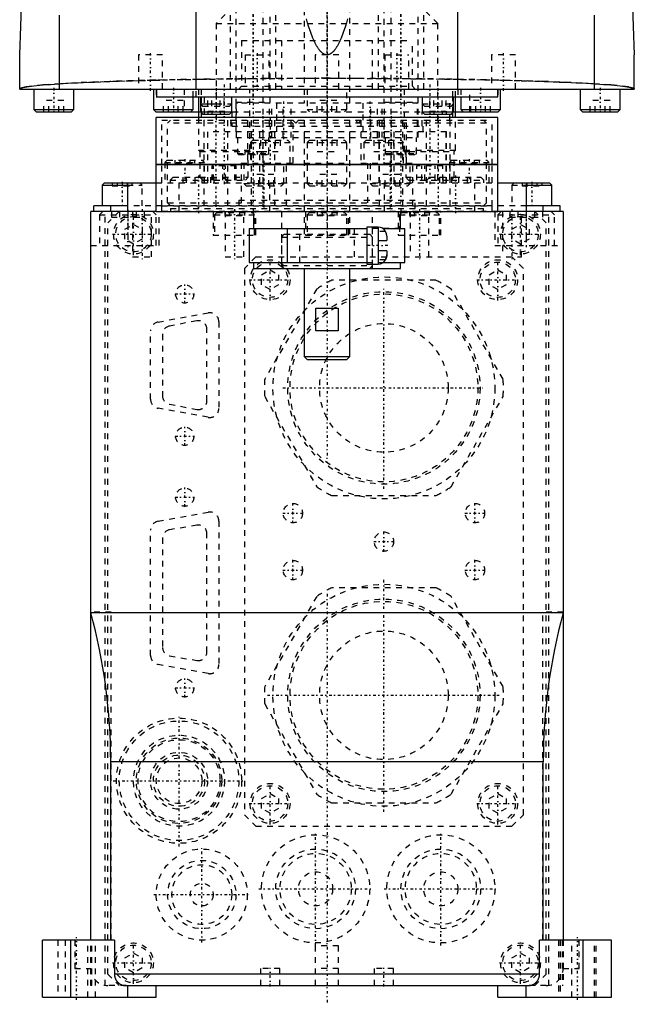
# Model space of a CAD drawing. Extents: x -54 to 54, y -3 to 514.
# Tile 1 of 2: x -54 to 54, y -3 to 170. Entities that reach past the tile are written whole.
import ezdxf

# ---------------------------------------------------------------- set-up
doc = ezdxf.new("R2010")
doc.units = 0
doc.linetypes.add('CENTER', pattern=[1.5, 0.45, -0.5, 0.05, -0.5])
doc.linetypes.add('DASHED', pattern=[2, 1, -1])
for name, color, linetype in [('AM_0', 7, 'CONTINUOUS'), ('AM_3', 7, 'DASHED'), ('AM_7', 7, 'CENTER')]:
    doc.layers.add(name, color=color, linetype=linetype)

msp = doc.modelspace()

# ---------------------------------------------------------------- linework, layer by layer
at = {"layer": 'AM_0', "color": 7, "linetype": 'CONTINUOUS'}
for p, q in [((-22.98, 157.5), (-22.98, 359.3)), ((22.98, 157.5), (22.98, 359.3)), ((-54, 163.5), (-47.86, 339.3)), ((47.86, 339.3), (54, 163.5)), ((-46.98, 157.5), (-46.98, 170.5)), ((46.98, 157.5), (46.98, 170.5)), ((-54, 157.5), (-54, 163.5)), ((54, 157.5), (54, 163.5)), ((-54, 157.5), (54, 157.5)), ((-51.5, 157.5), (-51.5, 153.9)), ((-44.5, 153.9), (-44.5, 157.5)), ((-30.5, 157.5), (-30.5, 153.9)), ((-29.95, 157.5), (-29.95, 156.1)), ((29.95, 157.5), (29.95, 156.1)), ((30.5, 153.9), (30.5, 157.5)), ((44.5, 157.5), (44.5, 153.9)), ((51.5, 153.9), (51.5, 157.5)), ((-29.95, 156.1), (29.95, 156.1)), ((-23.5, 153.9), (-23.5, 156.1)), ((-22.58, 156.1), (-22.58, 152.5)), ((-22.25, 156.1), (-22.25, 153.5)), ((-16.75, 153.5), (-16.75, 156.1)), ((16.75, 156.1), (16.75, 153.5)), ((22.25, 153.5), (22.25, 156.1)), ((22.58, 152.5), (22.58, 156.1)), ((23.5, 156.1), (23.5, 153.9)), ((-22.25, 154.9), (-19.5, 154.9)), ((-51.5, 153.9), (-51.1, 153.5)), ((-51.5, 153.9), (-44.5, 153.9)), ((-51.1, 153.5), (-44.9, 153.5)), ((-44.9, 153.5), (-44.5, 153.9)), ((-30.5, 153.9), (-30.1, 153.5)), ((-30.5, 153.9), (-23.5, 153.9)), ((-30.1, 153.5), (-22.61, 153.5)), ((30, 152.5), (-30, 152.5)), ((-30, 144.25), (-30, 152.5)), ((-23.9, 153.5), (-23.5, 153.9)), ((-22.25, 153.5), (-21.85, 153.1)), ((-22.25, 153.5), (-16.75, 153.5)), ((-22.1, 153.35), (-22.1, 152.5)), ((-21.85, 153.1), (-17.15, 153.1)), ((-17.15, 153.1), (-16.75, 153.5)), ((16.75, 153.5), (17.15, 153.1)), ((16.75, 153.5), (22.25, 153.5)), ((17.15, 153.1), (21.85, 153.1)), ((21.85, 153.1), (22.25, 153.5)), ((22.1, 152.5), (22.1, 153.35)), ((22.61, 153.5), (30.1, 153.5)), ((23.5, 153.9), (23.9, 153.5)), ((23.5, 153.9), (30.5, 153.9)), ((30, 144.25), (30, 152.5)), ((30.1, 153.5), (30.5, 153.9)), ((44.5, 153.9), (44.9, 153.5)), ((44.5, 153.9), (51.5, 153.9)), ((44.9, 153.5), (51.1, 153.5)), ((51.1, 153.5), (51.5, 153.9)), ((-30, 144.25), (30, 144.25)), ((30, 144.25), (-30, 144.25)), ((-30, 136), (-30, 144.25)), ((30, 136), (30, 144.25)), ((-39.1, 141), (-39.5, 140.6)), ((-39.5, 140.6), (-39.5, 137)), ((-39.5, 140.6), (-35.06, 140.6)), ((-39.1, 141), (-30.01, 141)), ((-35.06, 141), (-35.06, 136)), ((30.01, 141), (39.1, 141)), ((35.06, 136), (35.06, 141)), ((35.06, 140.6), (39.5, 140.6)), ((39.5, 140.6), (39.1, 141)), ((39.5, 137), (39.5, 140.6)), ((-41, 136), (-41, 137)), ((-35.06, 137), (-41, 137)), ((-38, 136), (-38, 137)), ((41, 137), (35.06, 137)), ((38, 136), (38, 137)), ((41, 136), (41, 137)), ((-41.5, 8), (-41.5, 136)), ((-30.03, 136), (-41.5, 136)), ((-30, 136), (30, 136)), ((-12.9, 136), (-12.9, 133)), ((12.9, 133), (12.9, 136)), ((41.5, 136), (30.03, 136)), ((41.5, 136), (41.5, 8)), ((9, 133.25), (7, 133.25)), ((7, 133.25), (7, 126.75)), ((9, 133.25), (9, 126.75)), ((-13.7, 133), (-13.7, 127)), ((-13.7, 133), (7, 133)), ((-7, 133), (-7, 127)), ((9.83, 133), (13.7, 133)), ((10.26, 132.5), (10.3, 132.5)), ((10.5, 131.64), (10.5, 130.9)), ((13.7, 127), (13.7, 133)), ((9, 130.9), (10.5, 130.9)), ((10.5, 129.1), (9, 129.1)), ((10.5, 129.1), (10.5, 128.36)), ((-13.7, 127), (7, 127)), ((-12.9, 127), (-12.9, 126)), ((7, 126.75), (9, 126.75)), ((9.83, 127), (13.7, 127)), ((10.3, 127.5), (10.26, 127.5)), ((12.9, 126), (12.9, 127)), ((-12.9, 126), (12.9, 126)), ((-4, 126), (-4, 110.5)), ((4, 110.5), (4, 126)), ((-1.94, 115), (-1.94, 119)), ((-1.94, 119), (1.94, 119)), ((1.94, 119), (1.94, 115)), ((1.94, 115), (-1.94, 115)), ((-4, 110.5), (-3.5, 110)), ((-4, 110.5), (4, 110.5)), ((-3.5, 110), (3.5, 110)), ((3.5, 110), (4, 110.5)), ((-41.5, 65.52), (41.5, 65.52)), ((-38, 8), (-38, 39.3)), ((38, 39.3), (-38, 39.3)), ((38, 8), (38, 39.3)), ((-37.35, 8), (-50, 8)), ((-50, -2), (-50, 8)), ((-45, -2), (-45, 8)), ((-37.35, 8), (-37.35, 2)), ((37.35, 2), (37.35, 8)), ((50, 8), (37.35, 8)), ((45, -2), (45, 8)), ((50, -2), (50, 8)), ((37.35, 2), (-37.35, 2)), ((-35.31, 0), (35.31, 0)), ((-35, -2), (-35, 0)), ((-30, -2), (-30, 0)), ((30, -2), (30, 0)), ((35, -2), (35, 0)), ((-50, -2), (-30, -2)), ((30, -2), (50, -2))]:
    msp.add_line(p, q, dxfattribs=at)
for points in [[(3.63, 169.8, 0), (3.44, 169.15, 0), (3.25, 168.54, 0), (2.87, 167.43, 0), (2.48, 166.45, 0), (2.26, 165.94, 0), (2.2, 165.81, 0), (2.13, 165.68, 0), (2.1, 165.61, 0), (2.07, 165.55, 0), (2.01, 165.42, 0), (1.94, 165.3, 0), (1.88, 165.19, 0), (1.82, 165.08, 0), (1.75, 164.97, 0), (1.72, 164.91, 0), (1.69, 164.86, 0), (1.63, 164.76, 0), (1.56, 164.66, 0), (1.5, 164.57, 0), (1.43, 164.48, 0), (1.37, 164.4, 0), (1.34, 164.36, 0), (1.31, 164.32, 0), (1.24, 164.24, 0), (1.18, 164.16, 0), (1.15, 164.13, 0), (1.12, 164.09, 0), (1.05, 164.03, 0), (0.99, 163.97, 0), (0.96, 163.94, 0), (0.92, 163.91, 0), (0.86, 163.85, 0), (0.8, 163.8, 0), (0.73, 163.76, 0), (0.67, 163.71, 0), (0.61, 163.68, 0), (0.57, 163.66, 0), (0.54, 163.64, 0), (0.48, 163.61, 0), (0.41, 163.58, 0), (0.35, 163.56, 0), (0.29, 163.54, 0), (0.22, 163.52, 0), (0.19, 163.52, 0), (0.16, 163.51, 0), (0.1, 163.5, 0), (0.03, 163.5, 0), (0, 163.5, 0), (-0.03, 163.5, 0), (-0.1, 163.5, 0), (-0.16, 163.51, 0), (-0.19, 163.52, 0), (-0.22, 163.52, 0), (-0.29, 163.54, 0), (-0.35, 163.56, 0), (-0.41, 163.58, 0), (-0.48, 163.61, 0), (-0.54, 163.64, 0), (-0.57, 163.66, 0), (-0.61, 163.68, 0), (-0.67, 163.71, 0), (-0.73, 163.76, 0), (-0.8, 163.8, 0), (-0.86, 163.85, 0), (-0.92, 163.91, 0), (-0.96, 163.94, 0), (-0.99, 163.97, 0), (-1.05, 164.03, 0), (-1.12, 164.09, 0), (-1.15, 164.13, 0), (-1.18, 164.16, 0), (-1.24, 164.24, 0), (-1.31, 164.32, 0), (-1.34, 164.36, 0), (-1.37, 164.4, 0), (-1.43, 164.48, 0), (-1.5, 164.57, 0), (-1.56, 164.66, 0), (-1.63, 164.76, 0), (-1.69, 164.86, 0), (-1.72, 164.91, 0), (-1.75, 164.97, 0), (-1.82, 165.08, 0), (-1.88, 165.19, 0), (-1.94, 165.3, 0), (-2.01, 165.42, 0), (-2.07, 165.55, 0), (-2.1, 165.61, 0), (-2.13, 165.68, 0), (-2.2, 165.81, 0), (-2.26, 165.94, 0), (-2.48, 166.45, 0), (-2.87, 167.43, 0), (-3.25, 168.54, 0), (-3.44, 169.15, 0), (-3.63, 169.8, 0)], [(10.5, 131.64, 0), (10.5, 131.67, 0), (10.5, 131.72, 0), (10.5, 131.76, 0), (10.49, 131.79, 0), (10.49, 131.81, 0), (10.49, 131.86, 0), (10.48, 131.91, 0), (10.47, 131.97, 0), (10.46, 132.02, 0), (10.45, 132.07, 0), (10.44, 132.09, 0), (10.43, 132.11, 0), (10.42, 132.16, 0), (10.4, 132.2, 0), (10.38, 132.25, 0), (10.36, 132.3, 0), (10.34, 132.34, 0), (10.33, 132.37, 0), (10.32, 132.39, 0), (10.29, 132.43, 0), (10.27, 132.48, 0), (10.26, 132.5, 0)], [(10.26, 127.5, 0), (10.27, 127.52, 0), (10.29, 127.57, 0), (10.32, 127.61, 0), (10.33, 127.63, 0), (10.34, 127.66, 0), (10.36, 127.7, 0), (10.38, 127.75, 0), (10.4, 127.8, 0), (10.42, 127.84, 0), (10.43, 127.89, 0), (10.44, 127.91, 0), (10.45, 127.93, 0), (10.46, 127.98, 0), (10.47, 128.03, 0), (10.48, 128.09, 0), (10.49, 128.14, 0), (10.49, 128.19, 0), (10.49, 128.21, 0), (10.5, 128.24, 0), (10.5, 128.28, 0), (10.5, 128.33, 0), (10.5, 128.36, 0)], [(10.5, 128.36, 0), (10.5, 128.33, 0), (10.5, 128.28, 0), (10.5, 128.24, 0), (10.49, 128.21, 0), (10.49, 128.19, 0), (10.49, 128.14, 0), (10.48, 128.09, 0), (10.47, 128.03, 0), (10.46, 127.98, 0), (10.45, 127.93, 0), (10.44, 127.91, 0), (10.43, 127.89, 0), (10.42, 127.84, 0), (10.4, 127.8, 0), (10.38, 127.75, 0), (10.36, 127.7, 0), (10.34, 127.66, 0), (10.33, 127.63, 0), (10.32, 127.61, 0), (10.29, 127.57, 0), (10.27, 127.52, 0), (10.26, 127.5, 0)], [(-37.35, 2, 0), (-37.35, 1.99, 0), (-37.35, 1.96, 0), (-37.35, 1.93, 0), (-37.35, 1.92, 0), (-37.35, 1.9, 0), (-37.35, 1.87, 0), (-37.34, 1.84, 0), (-37.34, 1.81, 0), (-37.34, 1.78, 0), (-37.33, 1.75, 0), (-37.33, 1.74, 0), (-37.33, 1.72, 0), (-37.33, 1.7, 0), (-37.32, 1.67, 0), (-37.32, 1.64, 0), (-37.31, 1.61, 0), (-37.3, 1.58, 0), (-37.3, 1.56, 0), (-37.3, 1.55, 0), (-37.29, 1.52, 0), (-37.28, 1.49, 0), (-37.28, 1.47, 0), (-37.27, 1.46, 0), (-37.27, 1.43, 0), (-37.26, 1.4, 0), (-37.25, 1.39, 0), (-37.25, 1.38, 0), (-37.24, 1.35, 0), (-37.23, 1.32, 0), (-37.22, 1.29, 0), (-37.21, 1.27, 0), (-37.2, 1.24, 0), (-37.19, 1.23, 0), (-37.19, 1.22, 0), (-37.18, 1.19, 0), (-37.16, 1.16, 0), (-37.15, 1.14, 0), (-37.14, 1.11, 0), (-37.13, 1.09, 0), (-37.12, 1.07, 0), (-37.11, 1.06, 0), (-37.1, 1.03, 0), (-37.08, 1.01, 0), (-37.07, 0.98, 0), (-37.05, 0.96, 0), (-37.04, 0.93, 0), (-37.03, 0.92, 0), (-37.02, 0.91, 0), (-37, 0.88, 0), (-36.98, 0.86, 0), (-36.97, 0.83, 0), (-36.95, 0.81, 0), (-36.93, 0.78, 0), (-36.92, 0.77, 0), (-36.91, 0.76, 0), (-36.89, 0.74, 0), (-36.87, 0.72, 0), (-36.86, 0.69, 0), (-36.84, 0.67, 0), (-36.82, 0.65, 0), (-36.81, 0.64, 0), (-36.8, 0.63, 0), (-36.78, 0.61, 0), (-36.76, 0.59, 0), (-36.75, 0.58, 0), (-36.74, 0.57, 0), (-36.72, 0.55, 0), (-36.7, 0.53, 0), (-36.69, 0.52, 0), (-36.67, 0.51, 0), (-36.65, 0.49, 0), (-36.63, 0.47, 0), (-36.61, 0.46, 0), (-36.58, 0.44, 0), (-36.56, 0.42, 0), (-36.55, 0.41, 0), (-36.54, 0.4, 0), (-36.51, 0.38, 0), (-36.49, 0.37, 0), (-36.46, 0.35, 0), (-36.44, 0.33, 0), (-36.41, 0.32, 0), (-36.4, 0.31, 0), (-36.39, 0.3, 0), (-36.36, 0.28, 0), (-36.33, 0.27, 0), (-36.31, 0.25, 0), (-36.28, 0.24, 0), (-36.26, 0.23, 0), (-36.24, 0.22, 0), (-36.23, 0.21, 0), (-36.2, 0.2, 0), (-36.18, 0.19, 0), (-36.15, 0.18, 0), (-36.13, 0.17, 0), (-36.1, 0.16, 0), (-36.09, 0.15, 0), (-36.07, 0.14, 0), (-36.05, 0.13, 0), (-36.02, 0.12, 0), (-35.99, 0.11, 0), (-35.97, 0.11, 0), (-35.94, 0.1, 0), (-35.92, 0.09, 0), (-35.91, 0.09, 0), (-35.88, 0.08, 0), (-35.85, 0.07, 0), (-35.84, 0.07, 0), (-35.82, 0.06, 0), (-35.8, 0.06, 0), (-35.77, 0.05, 0), (-35.75, 0.05, 0), (-35.74, 0.04, 0), (-35.71, 0.04, 0), (-35.68, 0.03, 0), (-35.65, 0.03, 0), (-35.62, 0.02, 0), (-35.59, 0.02, 0), (-35.57, 0.02, 0), (-35.56, 0.01, 0), (-35.53, 0.01, 0), (-35.5, 0.01, 0), (-35.47, 0.01, 0), (-35.44, 0, 0), (-35.41, 0, 0), (-35.4, 0, 0), (-35.38, 0, 0), (-35.35, 0, 0), (-35.33, 0, 0), (-35.31, 0, 0)], [(35.31, 0, 0), (35.33, 0, 0), (35.35, 0, 0), (35.38, 0, 0), (35.4, 0, 0), (35.41, 0, 0), (35.44, 0, 0), (35.47, 0.01, 0), (35.5, 0.01, 0), (35.53, 0.01, 0), (35.56, 0.01, 0), (35.57, 0.02, 0), (35.59, 0.02, 0), (35.62, 0.02, 0), (35.65, 0.03, 0), (35.68, 0.03, 0), (35.71, 0.04, 0), (35.74, 0.04, 0), (35.75, 0.05, 0), (35.77, 0.05, 0), (35.8, 0.06, 0), (35.82, 0.06, 0), (35.84, 0.07, 0), (35.85, 0.07, 0), (35.88, 0.08, 0), (35.91, 0.09, 0), (35.92, 0.09, 0), (35.94, 0.1, 0), (35.97, 0.11, 0), (35.99, 0.11, 0), (36.02, 0.12, 0), (36.05, 0.13, 0), (36.07, 0.14, 0), (36.09, 0.15, 0), (36.1, 0.16, 0), (36.13, 0.17, 0), (36.15, 0.18, 0), (36.18, 0.19, 0), (36.2, 0.2, 0), (36.23, 0.21, 0), (36.24, 0.22, 0), (36.26, 0.23, 0), (36.28, 0.24, 0), (36.31, 0.25, 0), (36.33, 0.27, 0), (36.36, 0.28, 0), (36.39, 0.3, 0), (36.4, 0.31, 0), (36.41, 0.32, 0), (36.44, 0.33, 0), (36.46, 0.35, 0), (36.49, 0.37, 0), (36.51, 0.38, 0), (36.54, 0.4, 0), (36.55, 0.41, 0), (36.56, 0.42, 0), (36.58, 0.44, 0), (36.61, 0.46, 0), (36.63, 0.47, 0), (36.65, 0.49, 0), (36.67, 0.51, 0), (36.69, 0.52, 0), (36.7, 0.53, 0), (36.72, 0.55, 0), (36.74, 0.57, 0), (36.75, 0.58, 0), (36.76, 0.59, 0), (36.78, 0.61, 0), (36.8, 0.63, 0), (36.81, 0.64, 0), (36.82, 0.65, 0), (36.84, 0.67, 0), (36.86, 0.69, 0), (36.87, 0.72, 0), (36.89, 0.74, 0), (36.91, 0.76, 0), (36.92, 0.77, 0), (36.93, 0.78, 0), (36.95, 0.81, 0), (36.97, 0.83, 0), (36.98, 0.86, 0), (37, 0.88, 0), (37.02, 0.91, 0), (37.03, 0.92, 0), (37.04, 0.93, 0), (37.05, 0.96, 0), (37.07, 0.98, 0), (37.08, 1.01, 0), (37.1, 1.03, 0), (37.11, 1.06, 0), (37.12, 1.07, 0), (37.13, 1.09, 0), (37.14, 1.11, 0), (37.15, 1.14, 0), (37.16, 1.16, 0), (37.18, 1.19, 0), (37.19, 1.22, 0), (37.19, 1.23, 0), (37.2, 1.24, 0), (37.21, 1.27, 0), (37.22, 1.29, 0), (37.23, 1.32, 0), (37.24, 1.35, 0), (37.25, 1.38, 0), (37.25, 1.39, 0), (37.26, 1.4, 0), (37.27, 1.43, 0), (37.27, 1.46, 0), (37.28, 1.47, 0), (37.28, 1.49, 0), (37.29, 1.52, 0), (37.3, 1.55, 0), (37.3, 1.56, 0), (37.3, 1.58, 0), (37.31, 1.61, 0), (37.32, 1.64, 0), (37.32, 1.67, 0), (37.33, 1.7, 0), (37.33, 1.72, 0), (37.33, 1.74, 0), (37.33, 1.75, 0), (37.34, 1.78, 0), (37.34, 1.81, 0), (37.34, 1.84, 0), (37.35, 1.87, 0), (37.35, 1.9, 0), (37.35, 1.92, 0), (37.35, 1.93, 0), (37.35, 1.96, 0), (37.35, 1.99, 0), (37.35, 2, 0)]]:
    msp.add_polyline3d(points, dxfattribs=at)
for centre, radius, start, end in [((9, 131.75), 1.5, 30, 90), ((9, 128.25), 1.5, 270, 330), ((-138, 39.3), 100, 0, 15.2036), ((138, 39.3), 100, 164.7964, 180)]:
    msp.add_arc(centre, radius, start, end, dxfattribs=at)
at = {"layer": 'AM_3', "color": 6, "linetype": 'DASHED'}
for p, q in [((-16, 341.8), (-16, 155.2)), ((-10, 155.2), (-10, 341.8)), ((10, 341.8), (10, 155.2)), ((16, 155.2), (16, 341.8)), ((-4, 319.5), (-4, 155)), ((4, 155), (4, 319.5)), ((-17, 182.5), (-17, 157.5)), ((-9, 157.5), (-9, 182.5)), ((9, 182.5), (9, 157.5)), ((17, 157.5), (17, 182.5)), ((-16.5, 172), (-19.5, 169)), ((-11.3, 172), (-11.3, 141)), ((11.3, 141), (11.3, 172)), ((19.5, 169), (16.5, 172)), ((-19.5, 169), (-19.5, 152)), ((-19.5, 169), (19.5, 169)), ((19.5, 152), (19.5, 169)), ((-15, 166), (-15, 158)), ((-15, 166), (15, 166)), ((-8, 166), (-8, 157.5)), ((8, 157.5), (8, 166)), ((15, 158), (15, 166)), ((-33.1, 163.5), (-33.1, 157.5)), ((-28.9, 163.5), (-33.1, 163.5)), ((-28.9, 157.5), (-28.9, 163.5)), ((-14.37, 163.5), (-14.37, 157.5)), ((-14.37, 163.5), (-10.17, 163.5)), ((-10.17, 157.5), (-10.17, 163.5)), ((-2.1, 163.5), (-2.1, 157.5)), ((2.1, 163.5), (-2.1, 163.5)), ((2.1, 157.5), (2.1, 163.5)), ((10.17, 163.5), (10.17, 157.5)), ((10.17, 163.5), (14.37, 163.5)), ((14.37, 157.5), (14.37, 163.5)), ((28.9, 163.5), (28.9, 157.5)), ((33.1, 163.5), (28.9, 163.5)), ((33.1, 157.5), (33.1, 163.5)), ((-30, 157.5), (-30, 156.1)), ((-25.1, 157.5), (-25.1, 153.5)), ((-23.5, 156.1), (-23.5, 157.5)), ((-23, 156.1), (-23, 157.5)), ((-22.58, 157.5), (-22.58, 156.1)), ((-22.1, 157.5), (-22.1, 156.1)), ((-15, 158), (-15.5, 157.5)), ((-15, 158), (15, 158)), ((-13.58, 146.75), (-13.58, 157.5)), ((-3.5, 157.5), (-3.5, 153.9)), ((3.5, 153.9), (3.5, 157.5)), ((13.58, 157.5), (13.58, 146.75)), ((15.5, 157.5), (15, 158)), ((22.1, 156.1), (22.1, 157.5)), ((22.58, 156.1), (22.58, 157.5)), ((23, 157.5), (23, 156.1)), ((23.5, 157.5), (23.5, 156.1)), ((25.1, 153.5), (25.1, 157.5)), ((30, 157.5), (30, 156.1)), ((-30, 156.1), (-29.95, 156.1)), ((-22.1, 156.1), (-22.1, 153.35)), ((-21.6, 156.1), (-21.6, 152)), ((-20.94, 154.5), (-20.94, 156.1)), ((-20.22, 154.5), (-20.22, 156.1)), ((-18.78, 154.5), (-18.78, 156.1)), ((-18.06, 154.5), (-18.06, 156.1)), ((18.06, 154.5), (18.06, 156.1)), ((18.78, 154.5), (18.78, 156.1)), ((20.22, 154.5), (20.22, 156.1)), ((20.94, 154.5), (20.94, 156.1)), ((21.6, 152), (21.6, 156.1)), ((22.1, 153.35), (22.1, 156.1)), ((29.95, 156.1), (30, 156.1)), ((-49.73, 153.5), (-49.73, 155.5)), ((-46.27, 155.5), (-49.73, 155.5)), ((-48.87, 153.5), (-48.87, 155.5)), ((-47.13, 153.5), (-47.13, 155.5)), ((-46.27, 153.5), (-46.27, 155.5)), ((-28.73, 153.5), (-28.73, 155.5)), ((-25.27, 155.5), (-28.73, 155.5)), ((-27.87, 153.5), (-27.87, 155.5)), ((-26.13, 153.5), (-26.13, 155.5)), ((-25.27, 153.5), (-25.27, 155.5)), ((-22.25, 154.9), (-21.85, 154.5)), ((-21.85, 154.5), (-17.15, 154.5)), ((-19.5, 154.9), (-16.75, 154.9)), ((-17.15, 154.5), (-16.75, 154.9)), ((-16, 155.2), (-15.75, 155)), ((-16, 155.2), (-10, 155.2)), ((-16, 155), (-16, 149)), ((16, 155), (-16, 155)), ((-15.9, 149), (-15.9, 155)), ((-10.25, 155), (-10, 155.2)), ((-10.1, 149), (-10.1, 155)), ((-9.67, 149), (-9.67, 155)), ((-8.9, 155), (-8.9, 149)), ((-7.73, 149), (-7.73, 155)), ((-6.3, 149), (-6.3, 155)), ((-1.73, 153.5), (-1.73, 155.5)), ((1.73, 155.5), (-1.73, 155.5)), ((-0.87, 153.5), (-0.87, 155.5)), ((0.87, 153.5), (0.87, 155.5)), ((1.73, 153.5), (1.73, 155.5)), ((6.3, 155), (6.3, 149)), ((7.73, 149), (7.73, 155)), ((8.9, 149), (8.9, 155)), ((9.67, 149), (9.67, 155)), ((10, 155.2), (10.25, 155)), ((10, 155.2), (16, 155.2)), ((10.1, 149), (10.1, 155)), ((15.75, 155), (16, 155.2)), ((15.9, 149), (15.9, 155)), ((16, 149), (16, 155)), ((16.75, 154.9), (17.15, 154.5)), ((16.75, 154.9), (22.25, 154.9)), ((17.15, 154.5), (21.85, 154.5)), ((21.85, 154.5), (22.25, 154.9)), ((25.27, 153.5), (25.27, 155.5)), ((28.73, 155.5), (25.27, 155.5)), ((26.13, 153.5), (26.13, 155.5)), ((27.87, 153.5), (27.87, 155.5)), ((28.73, 153.5), (28.73, 155.5)), ((46.27, 153.5), (46.27, 155.5)), ((49.73, 155.5), (46.27, 155.5)), ((47.13, 153.5), (47.13, 155.5)), ((48.87, 153.5), (48.87, 155.5)), ((49.73, 153.5), (49.73, 155.5)), ((-22.61, 153.5), (22.61, 153.5)), ((-22.58, 152.5), (-22.58, 146.75)), ((-20.94, 153.6), (-18.06, 153.6)), ((-20.94, 153.6), (-20.94, 153.1)), ((-20.22, 153.6), (-20.22, 153.1)), ((-18.78, 153.6), (-18.78, 153.1)), ((-18.06, 153.6), (-18.06, 153.1)), ((-16.75, 153.5), (-16.75, 151)), ((-3.5, 153.9), (-3.1, 153.5)), ((-3.5, 153.9), (3.5, 153.9)), ((3.1, 153.5), (3.5, 153.9)), ((16.75, 151), (16.75, 153.5)), ((18.06, 153.6), (20.94, 153.6)), ((18.06, 153.6), (18.06, 153.1)), ((18.78, 153.6), (18.78, 153.1)), ((20.22, 153.6), (20.22, 153.1)), ((20.94, 153.6), (20.94, 153.1)), ((22.58, 146.75), (22.58, 152.5)), ((-29, 152), (29, 152)), ((-29, 144.25), (-29, 152)), ((-28, 151.5), (-27.5, 152)), ((28, 151.5), (-28, 151.5)), ((-28, 137.5), (-28, 151.5)), ((-21.64, 152), (-21.64, 137)), ((-17.44, 137), (-17.44, 152)), ((-16.9, 152), (-16.9, 150)), ((-16.75, 151), (16.75, 151)), ((-16.75, 151), (0, 151)), ((-13.96, 152), (-13.96, 144.5)), ((-13.35, 152), (-13.35, 137)), ((-9.15, 137), (-9.15, 152)), ((-6, 152), (-5.5, 151.5)), ((-5.96, 144.5), (-5.96, 152)), ((-5, 152), (-5.5, 151.5)), ((-4, 152), (-4, 149)), ((4, 149), (4, 152)), ((5.5, 151.5), (5, 152)), ((5.5, 151.5), (6, 152)), ((5.96, 152), (5.96, 144.5)), ((9.15, 152), (9.15, 137)), ((13.35, 137), (13.35, 152)), ((13.96, 144.5), (13.96, 152)), ((16.9, 150), (16.9, 152)), ((17.44, 152), (17.44, 137)), ((21.64, 137), (21.64, 152)), ((28, 151.5), (27.5, 152)), ((28, 137.5), (28, 151.5)), ((29, 144.25), (29, 152)), ((-21, 150), (-21, 141)), ((21, 150), (-21, 150)), ((-20.94, 141), (-20.94, 150)), ((-16, 149), (16, 149)), ((-15.75, 149), (-15.75, 146.2)), ((-11.79, 141), (-11.79, 150)), ((-10.25, 146.2), (-10.25, 149)), ((-9.15, 141), (-9.15, 150)), ((-4, 149), (-4, 132)), ((4, 132), (4, 149)), ((9.15, 141), (9.15, 150)), ((10.25, 149), (10.25, 146.2)), ((11.79, 141), (11.79, 150)), ((15.75, 146.2), (15.75, 149)), ((20.94, 141), (20.94, 150)), ((21, 141), (21, 150)), ((-13.06, 148.5), (-13.46, 148.1)), ((-13.46, 148.1), (-13.46, 144.5)), ((-13.46, 148.1), (-6.46, 148.1)), ((-13.06, 148.5), (-6.86, 148.5)), ((-11.69, 148.5), (-11.69, 146.5)), ((-10.83, 148.5), (-10.83, 146.5)), ((-9.09, 148.5), (-9.09, 146.5)), ((-8.23, 148.5), (-8.23, 146.5)), ((-6.46, 148.1), (-6.86, 148.5)), ((-6.46, 144.5), (-6.46, 148.1)), ((-3.1, 148.5), (-3.5, 148.1)), ((-3.5, 148.1), (-3.5, 140.9)), ((-3.5, 148.1), (3.5, 148.1)), ((-3.1, 148.5), (3.1, 148.5)), ((-1.73, 148.5), (-1.73, 146.5)), ((-0.87, 148.5), (-0.87, 146.5)), ((0.87, 148.5), (0.87, 146.5)), ((1.73, 148.5), (1.73, 146.5)), ((3.5, 148.1), (3.1, 148.5)), ((3.5, 140.9), (3.5, 148.1)), ((6.86, 148.5), (6.46, 148.1)), ((6.46, 148.1), (6.46, 144.5)), ((6.46, 148.1), (13.46, 148.1)), ((6.86, 148.5), (13.06, 148.5)), ((8.23, 148.5), (8.23, 146.5)), ((9.09, 148.5), (9.09, 146.5)), ((10.83, 148.5), (10.83, 146.5)), ((11.69, 148.5), (11.69, 146.5)), ((13.46, 148.1), (13.06, 148.5)), ((13.46, 144.5), (13.46, 148.1)), ((-22.58, 146.75), (-22.33, 146.5)), ((-22.58, 146.75), (-13.58, 146.75)), ((-22.33, 146.5), (-22.33, 142)), ((-22.33, 146.5), (-14.44, 146.5)), ((-15.75, 146.2), (-15.55, 146)), ((-15.75, 146.2), (-10.25, 146.2)), ((-15.55, 146), (-10.45, 146)), ((-14.44, 146.5), (-11.56, 146.5)), ((-14.44, 146.5), (-14.44, 146)), ((-13.83, 146.5), (-13.58, 146.75)), ((-13.83, 142), (-13.83, 146.5)), ((-13.72, 146.5), (-13.72, 146)), ((-12.28, 146.5), (-12.28, 146)), ((-11.56, 146.5), (-11.56, 146)), ((-11.56, 146.5), (-8.23, 146.5)), ((-10.45, 146), (-10.25, 146.2)), ((-1.73, 146.5), (1.73, 146.5)), ((8.23, 146.5), (11.56, 146.5)), ((10.25, 146.2), (10.45, 146)), ((10.25, 146.2), (15.75, 146.2)), ((10.45, 146), (15.55, 146)), ((11.56, 146.5), (14.44, 146.5)), ((11.56, 146.5), (11.56, 146)), ((12.28, 146.5), (12.28, 146)), ((13.58, 146.75), (13.83, 146.5)), ((13.58, 146.75), (22.58, 146.75)), ((13.72, 146.5), (13.72, 146)), ((13.83, 146.5), (13.83, 142)), ((14.44, 146.5), (14.44, 146)), ((14.44, 146.5), (22.33, 146.5)), ((15.55, 146), (15.75, 146.2)), ((22.33, 146.5), (22.58, 146.75)), ((22.33, 142), (22.33, 146.5)), ((-29, 137), (-29, 144.25)), ((-28.1, 145), (-28.5, 144.6)), ((-28.5, 144.6), (-28.5, 141)), ((-28.5, 144.6), (-21.5, 144.6)), ((-28.1, 145), (-21.9, 145)), ((-26.73, 145), (-26.73, 144.5)), ((-26.73, 144.5), (-23.27, 144.5)), ((-25.87, 145), (-25.87, 144.5)), ((-24.13, 145), (-24.13, 144.5)), ((-23.27, 145), (-23.27, 144.5)), ((-21.5, 144.6), (-21.9, 145)), ((-21.5, 141), (-21.5, 144.6)), ((-20.18, 141.5), (-20.18, 144)), ((-15.98, 144), (-20.18, 144)), ((-19.96, 141.5), (-19.96, 144)), ((-18.3, 141.5), (-18.3, 144)), ((-17.86, 141.5), (-17.86, 144)), ((-16.2, 141.5), (-16.2, 144)), ((-15.98, 141.5), (-15.98, 144)), ((-15.09, 144.5), (-15.09, 137)), ((-15.09, 144.5), (-5.96, 144.5)), ((-14.59, 144.5), (-14.59, 140.9)), ((-7.59, 140.9), (-7.59, 144.5)), ((-7.09, 137), (-7.09, 144.5)), ((-4, 144.5), (4, 144.5)), ((5.96, 144.5), (15.09, 144.5)), ((7.09, 144.5), (7.09, 137)), ((7.59, 144.5), (7.59, 140.9)), ((14.59, 140.9), (14.59, 144.5)), ((15.09, 137), (15.09, 144.5)), ((15.79, 141.5), (15.79, 144)), ((20.37, 144), (15.79, 144)), ((16.69, 141.5), (16.69, 144)), ((17.18, 141.5), (17.18, 144)), ((18.98, 141.5), (18.98, 144)), ((19.47, 141.5), (19.47, 144)), ((20.37, 141.5), (20.37, 144)), ((21.9, 145), (21.5, 144.6)), ((21.5, 144.6), (21.5, 141)), ((21.5, 144.6), (28.5, 144.6)), ((21.9, 145), (28.1, 145)), ((23.27, 145), (23.27, 144.5)), ((23.27, 144.5), (26.73, 144.5)), ((24.13, 145), (24.13, 144.5)), ((25.87, 145), (25.87, 144.5)), ((26.73, 145), (26.73, 144.5)), ((28.5, 144.6), (28.1, 145)), ((28.5, 141), (28.5, 144.6)), ((29, 137), (29, 144.25)), ((-27.06, 142), (-27.56, 141.5)), ((-27.06, 142), (-22.33, 142)), ((-25.3, 141), (-25.3, 142)), ((-24.7, 141), (-24.7, 142)), ((-23.16, 141), (-23.16, 142)), ((-22.33, 142), (-21.83, 141.5)), ((-22.33, 142), (-13.83, 142)), ((-21.96, 141), (-21.96, 142)), ((-20.41, 141), (-20.41, 142)), ((-19.81, 141), (-19.81, 142)), ((-17.56, 141.5), (-18.06, 142)), ((-14.33, 141.5), (-13.83, 142)), ((-9.35, 142.5), (-12.82, 142.5)), ((-12.82, 140.5), (-12.82, 142.5)), ((-11.95, 140.5), (-11.95, 142.5)), ((-10.22, 140.5), (-10.22, 142.5)), ((-9.35, 140.5), (-9.35, 142.5)), ((1.73, 142.5), (-1.73, 142.5)), ((-1.73, 140.5), (-1.73, 142.5)), ((-0.87, 140.5), (-0.87, 142.5)), ((0.87, 140.5), (0.87, 142.5)), ((1.73, 140.5), (1.73, 142.5)), ((12.82, 142.5), (9.35, 142.5)), ((9.35, 140.5), (9.35, 142.5)), ((10.22, 140.5), (10.22, 142.5)), ((11.95, 140.5), (11.95, 142.5)), ((12.82, 140.5), (12.82, 142.5)), ((13.83, 142), (14.33, 141.5)), ((13.83, 142), (22.33, 142)), ((18.06, 142), (17.56, 141.5)), ((19.81, 141), (19.81, 142)), ((20.41, 141), (20.41, 142)), ((21.83, 141.5), (22.33, 142)), ((21.96, 141), (21.96, 142)), ((22.33, 142), (27.06, 142)), ((23.16, 141), (23.16, 142)), ((24.7, 141), (24.7, 142)), ((25.3, 141), (25.3, 142)), ((27.56, 141.5), (27.06, 142)), ((-37.73, 141), (-37.73, 140.5)), ((-37.73, 140.5), (-34.27, 140.5)), ((-36.87, 141), (-36.87, 140.5)), ((-35.13, 141), (-35.13, 140.5)), ((-35.06, 140.6), (-32.5, 140.6)), ((-34.27, 141), (-34.27, 140.5)), ((-32.5, 140.6), (-32.9, 141)), ((-32.5, 137), (-32.5, 140.6)), ((-30.01, 141), (30.01, 141)), ((-27.56, 141.5), (-27.56, 141)), ((-27.56, 141.5), (-21.83, 141.5)), ((-26, 136), (-26, 141)), ((-21.83, 141.5), (-14.33, 141.5)), ((-17.56, 141), (-17.56, 141.5)), ((-14.59, 140.9), (-14.19, 140.5)), ((-14.59, 140.9), (-7.59, 140.9)), ((-14.19, 140.5), (-7.99, 140.5)), ((-10.06, 136), (-10.06, 141)), ((-7.99, 140.5), (-7.59, 140.9)), ((-3.5, 140.9), (-3.1, 140.5)), ((-3.5, 140.9), (3.5, 140.9)), ((-3.1, 140.5), (3.1, 140.5)), ((3.1, 140.5), (3.5, 140.9)), ((7.59, 140.9), (7.99, 140.5)), ((7.59, 140.9), (14.59, 140.9)), ((7.99, 140.5), (14.19, 140.5)), ((10.06, 141), (10.06, 136)), ((14.19, 140.5), (14.59, 140.9)), ((14.33, 141.5), (21.83, 141.5)), ((17.56, 141.5), (17.56, 141)), ((21.83, 141.5), (27.56, 141.5)), ((26, 136), (26, 141)), ((27.56, 141), (27.56, 141.5)), ((32.9, 141), (32.5, 140.6)), ((32.5, 140.6), (32.5, 137)), ((32.5, 140.6), (35.06, 140.6)), ((34.27, 141), (34.27, 140.5)), ((34.27, 140.5), (37.73, 140.5)), ((35.13, 141), (35.13, 140.5)), ((36.87, 141), (36.87, 140.5)), ((37.73, 141), (37.73, 140.5)), ((35.06, 137), (-35.06, 137)), ((-29, 137), (29, 137)), ((-29, 136), (-29, 137)), ((-28, 137.5), (28, 137.5)), ((-27.5, 137), (-28, 137.5)), ((-15.5, 138), (15.5, 138)), ((-15.5, 138), (-15.5, 136.5)), ((-15.5, 138), (15.5, 138)), ((15.5, 136.5), (15.5, 138)), ((27.5, 137), (28, 137.5)), ((29, 136), (29, 137)), ((-39.4, 136), (-40, 135.4)), ((-40, 135.4), (-40, 130)), ((-40, 135.4), (-30, 135.4)), ((-39, 0.04), (-39, 136)), ((-36.5, 136), (-38.5, 134)), ((-37.89, 136), (-37.89, 135)), ((-37.89, 135), (-32.11, 135)), ((-36.44, 136), (-36.44, 135)), ((-35, 136), (-35, 130)), ((-34.15, 136), (-34.15, 128)), ((-33.56, 136), (-33.56, 135)), ((-32.11, 136), (-32.11, 135)), ((-30.85, 128), (-30.85, 136)), ((-30, 135.4), (-30.6, 136)), ((30.03, 136), (-30.03, 136)), ((-30, 130), (-30, 135.4)), ((-29.5, 130), (-29.5, 136)), ((-27.5, 136.5), (-27.5, 136)), ((-27.5, 136.5), (27.5, 136.5)), ((-20, 136), (-20, 131.8)), ((-19.35, 135.8), (-19.75, 135.4)), ((-19.75, 135.4), (-19.75, 131.8)), ((-19.75, 135.4), (-12.75, 135.4)), ((-19.35, 135.8), (-13.15, 135.8)), ((-17.98, 135.8), (-17.98, 135.3)), ((-17.98, 135.3), (-14.52, 135.3)), ((-17.9, 136), (-17.9, 128)), ((-17.12, 135.8), (-17.12, 135.3)), ((-15.38, 135.8), (-15.38, 135.3)), ((-14.6, 128), (-14.6, 136)), ((-14.52, 135.8), (-14.52, 135.3)), ((-12.75, 135.4), (-13.15, 135.8)), ((-12.75, 131.8), (-12.75, 135.4)), ((-12.5, 131.8), (-12.5, 136)), ((-8, 136), (-8, 126)), ((-3.75, 136), (-3.75, 131.8)), ((-3.1, 135.8), (-3.5, 135.4)), ((-3.5, 135.4), (-3.5, 131.8)), ((-3.5, 135.4), (3.5, 135.4)), ((-3.1, 135.8), (3.1, 135.8)), ((-1.73, 135.8), (-1.73, 135.3)), ((-1.73, 135.3), (1.73, 135.3)), ((-0.87, 135.8), (-0.87, 135.3)), ((0.87, 135.8), (0.87, 135.3)), ((1.73, 135.8), (1.73, 135.3)), ((3.5, 135.4), (3.1, 135.8)), ((3.5, 131.8), (3.5, 135.4)), ((3.75, 131.8), (3.75, 136)), ((8, 126), (8, 136)), ((12.5, 136), (12.5, 131.8)), ((13.15, 135.8), (12.75, 135.4)), ((12.75, 135.4), (12.75, 131.8)), ((12.75, 135.4), (19.75, 135.4)), ((13.15, 135.8), (19.35, 135.8)), ((14.52, 135.8), (14.52, 135.3)), ((14.52, 135.3), (17.98, 135.3)), ((14.6, 136), (14.6, 128)), ((15.38, 135.8), (15.38, 135.3)), ((17.12, 135.8), (17.12, 135.3)), ((17.9, 128), (17.9, 136)), ((17.98, 135.8), (17.98, 135.3)), ((19.75, 135.4), (19.35, 135.8)), ((19.75, 131.8), (19.75, 135.4)), ((20, 131.8), (20, 136)), ((27.5, 136), (27.5, 136.5)), ((29.5, 136), (29.5, 130)), ((30.6, 136), (30, 135.4)), ((30, 135.4), (30, 130)), ((30, 135.4), (40, 135.4)), ((30.85, 136), (30.85, 128)), ((32.11, 136), (32.11, 135)), ((32.11, 135), (37.89, 135)), ((33.56, 136), (33.56, 135)), ((34.15, 128), (34.15, 136)), ((35, 136), (35, 130)), ((36.44, 136), (36.44, 135)), ((38.5, 134), (36.5, 136)), ((37.89, 136), (37.89, 135)), ((39, 0.04), (39, 136)), ((40, 135.4), (39.4, 136)), ((40, 130), (40, 135.4)), ((-38.5, 2), (-38.5, 134)), ((-35.5, 132.87), (-34, 133.73)), ((-34, 133.73), (-32.5, 132.87)), ((32.5, 132.87), (34, 133.73)), ((34, 133.73), (35.5, 132.87)), ((38.5, 2), (38.5, 134)), ((-35.5, 131.13), (-35.5, 132.87)), ((-32.5, 132.87), (-32.5, 131.13)), ((-20, 131.8), (-12.5, 131.8)), ((-7.5, 132), (-8, 131.5)), ((-8, 131.5), (-8, 126.5)), ((-8, 131.5), (8, 131.5)), ((-7.5, 132), (7.5, 132)), ((-4.75, 127), (-4.75, 133)), ((-3.75, 131.8), (3.75, 131.8)), ((4.75, 133), (4.75, 127)), ((12.9, 133), (7, 133)), ((8, 131.5), (7.5, 132)), ((8, 126.5), (8, 131.5)), ((10.26, 132.5), (9, 132.5)), ((12.5, 131.8), (20, 131.8)), ((32.5, 131.13), (32.5, 132.87)), ((35.5, 132.87), (35.5, 131.13)), ((-41.5, 130), (-29.5, 130)), ((-34, 130.27), (-35.5, 131.13)), ((-32.5, 131.13), (-34, 130.27)), ((29.5, 130), (41.5, 130)), ((34, 130.27), (32.5, 131.13)), ((35.5, 131.13), (34, 130.27)), ((-34.15, 128), (-30.85, 128)), ((-17.9, 128), (-14.6, 128)), ((-12.5, 128), (-14.5, 126)), ((-12.5, 128), (34.15, 128)), ((34.5, 126), (32.5, 128)), ((-8, 126.5), (-7.5, 126)), ((-8, 126.5), (8, 126.5)), ((7, 127), (9.83, 127)), ((7.5, 126), (8, 126.5)), ((10.26, 127.5), (9, 127.5)), ((-14.5, 126), (-14.5, 30)), ((-11.5, 124.87), (-10, 125.73)), ((-11.5, 123.13), (-11.5, 124.87)), ((-10, 125.73), (-8.5, 124.87)), ((-8.5, 124.87), (-8.5, 123.13)), ((28.5, 124.87), (30, 125.73)), ((28.5, 123.13), (28.5, 124.87)), ((30, 125.73), (31.5, 124.87)), ((31.5, 124.87), (31.5, 123.13)), ((34.5, 30), (34.5, 126)), ((-10, 122.27), (-11.5, 123.13)), ((-8.5, 123.13), (-10, 122.27)), ((19.15, 123.9), (0.85, 123.9)), ((30, 122.27), (28.5, 123.13)), ((31.5, 123.13), (30, 122.27)), ((-1.79, 122.38), (-10.94, 106.52)), ((30.94, 106.52), (21.79, 122.38)), ((-29.69, 116.57), (-20.89, 118.17)), ((-22.88, 116.77), (-27.68, 115.87)), ((-19, 116.6), (-19, 101.4)), ((-31, 103), (-31, 115)), ((-28.9, 114.4), (-28.9, 103.6)), ((-21.1, 102.7), (-21.1, 115.3)), ((-27.68, 102.13), (-22.88, 101.23)), ((-10.94, 103.48), (-1.79, 87.62)), ((21.79, 87.62), (30.94, 103.48)), ((-20.89, 99.83), (-29.69, 101.43)), ((0.85, 86.1), (19.15, 86.1)), ((-29.69, 81.57), (-20.89, 83.17)), ((-19, 81.6), (-19, 56.4)), ((-31, 58), (-31, 80)), ((-22.85, 80.88), (-27.65, 80.08)), ((-28.9, 78.6), (-28.9, 59.4)), ((-21.1, 58.6), (-21.1, 79.4)), ((19.15, 69.9), (0.85, 69.9)), ((-1.79, 68.38), (-10.94, 52.52)), ((30.94, 52.52), (21.79, 68.38)), ((-37.9, 65.62), (-41.5, 65.62)), ((-37.9, 8), (-37.9, 65.62)), ((41.5, 65.62), (37.9, 65.62)), ((37.9, 8), (37.9, 65.62)), ((-27.65, 57.92), (-22.85, 57.12)), ((-20.89, 54.83), (-29.69, 56.43)), ((-10.94, 49.48), (-1.79, 33.62)), ((21.79, 33.62), (30.94, 49.48)), ((-11.5, 32.87), (-10, 33.73)), ((-11.5, 31.13), (-11.5, 32.87)), ((-10, 33.73), (-8.5, 32.87)), ((-8.5, 32.87), (-8.5, 31.13)), ((28.5, 32.87), (30, 33.73)), ((28.5, 31.13), (28.5, 32.87)), ((30, 33.73), (31.5, 32.87)), ((31.5, 32.87), (31.5, 31.13)), ((-10, 30.27), (-11.5, 31.13)), ((-8.5, 31.13), (-10, 30.27)), ((0.85, 32.1), (19.15, 32.1)), ((30, 30.27), (28.5, 31.13)), ((31.5, 31.13), (30, 30.27)), ((-14.5, 30), (-12.5, 28)), ((32.5, 28), (34.5, 30)), ((-12.5, 28), (32.5, 28)), ((-47.3, 8), (-47.3, -2)), ((-46, 8), (-46, -2)), ((-44.32, 8), (-44.32, 3)), ((-42, -2), (-42, 8)), ((-41.5, 0), (-41.5, 8)), ((-41.35, 0), (-41.35, 8)), ((-40.7, -2), (-40.7, 8)), ((-2, 0), (-2, 7)), ((2, 7), (-2, 7)), ((2, 0), (2, 7)), ((40.7, 8), (40.7, -2)), ((41, 8), (41, -2)), ((41.34, 8), (41.34, 0)), ((41.5, 8), (41.5, 0)), ((43, -2), (43, 8)), ((44.32, 3), (44.32, 8)), ((47, -2), (47, 8)), ((47.3, -2), (47.3, 8)), ((-35.5, 4.87), (-34, 5.73)), ((-34, 5.73), (-32.5, 4.87)), ((32.5, 4.87), (34, 5.73)), ((34, 5.73), (35.5, 4.87)), ((-35.5, 3.13), (-35.5, 4.87)), ((-32.5, 4.87), (-32.5, 3.13)), ((32.5, 3.13), (32.5, 4.87)), ((35.5, 4.87), (35.5, 3.13)), ((-44.32, 3), (-41.5, 3)), ((-38.5, 2), (-36.5, 0)), ((-34, 2.27), (-35.5, 3.13)), ((-32.5, 3.13), (-34, 2.27)), ((-11.7, 3), (-11.7, 0)), ((-8.3, 3), (-11.7, 3)), ((-8.3, 0), (-8.3, 3)), ((2, 3), (-2, 3)), ((8.3, 3), (8.3, 0)), ((11.7, 3), (8.3, 3)), ((11.7, 0), (11.7, 3)), ((34, 2.27), (32.5, 3.13)), ((35.5, 3.13), (34, 2.27)), ((36.5, 0), (38.5, 2)), ((41.5, 3), (44.32, 3)), ((-41.35, 0), (-41.5, 0)), ((-35.31, 0), (-38.5, 0)), ((38.5, 0), (35.31, 0)), ((41.5, 0), (41.34, 0))]:
    msp.add_line(p, q, dxfattribs=at)
msp.add_lwpolyline([(54, 157.5), (52.96, 157.87), (49.89, 158.22), (44.9, 158.55), (38.18, 158.83), (30, 159.07), (20.66, 159.24), (10.53, 159.35), (0, 159.38), (-10.53, 159.35), (-20.66, 159.24), (-30, 159.07), (-38.18, 158.83), (-44.9, 158.55), (-49.89, 158.22), (-52.96, 157.87), (-54, 157.5)], dxfattribs=at)
msp.add_polyline3d([(-54, 157.5, 0), (-53.99, 157.53, 0), (-53.95, 157.58, 0), (-53.86, 157.64, 0), (-53.79, 157.66, 0), (-53.72, 157.69, 0), (-53.54, 157.75, 0), (-53.31, 157.8, 0), (-53.04, 157.85, 0), (-52.72, 157.91, 0), (-52.36, 157.96, 0), (-52.16, 157.99, 0), (-51.95, 158.01, 0), (-51.5, 158.07, 0), (-51.01, 158.12, 0), (-50.47, 158.17, 0), (-49.89, 158.22, 0), (-49.27, 158.27, 0), (-48.94, 158.3, 0), (-48.6, 158.32, 0), (-47.9, 158.37, 0), (-47.15, 158.42, 0), (-46.77, 158.44, 0), (-46.37, 158.47, 0), (-45.54, 158.51, 0), (-44.68, 158.56, 0), (-44.23, 158.58, 0), (-43.78, 158.6, 0), (-42.84, 158.65, 0), (-41.87, 158.69, 0), (-40.86, 158.73, 0), (-39.81, 158.77, 0), (-38.74, 158.81, 0), (-38.18, 158.83, 0), (-37.62, 158.85, 0), (-36.48, 158.89, 0), (-35.31, 158.93, 0), (-34.11, 158.96, 0), (-32.87, 159, 0), (-31.61, 159.03, 0), (-30.97, 159.04, 0), (-30.33, 159.06, 0), (-29.01, 159.09, 0), (-27.68, 159.12, 0), (-26.32, 159.15, 0), (-24.93, 159.17, 0), (-23.53, 159.2, 0), (-22.82, 159.21, 0), (-22.11, 159.22, 0), (-20.66, 159.24, 0), (-19.21, 159.26, 0), (-17.73, 159.28, 0), (-16.24, 159.3, 0), (-14.73, 159.31, 0), (-13.98, 159.32, 0), (-13.22, 159.33, 0), (-11.69, 159.34, 0), (-10.15, 159.35, 0), (-8.6, 159.36, 0), (-7.05, 159.37, 0), (-5.49, 159.38, 0), (-4.71, 159.38, 0), (-3.92, 159.38, 0), (-2.36, 159.38, 0), (-0.79, 159.39, 0), (0, 159.39, 0), (0.79, 159.39, 0), (2.36, 159.38, 0), (3.92, 159.38, 0), (4.71, 159.38, 0), (5.49, 159.38, 0), (7.05, 159.37, 0), (8.6, 159.36, 0), (10.15, 159.35, 0), (11.69, 159.34, 0), (13.22, 159.33, 0), (13.98, 159.32, 0), (14.73, 159.31, 0), (16.24, 159.3, 0), (17.73, 159.28, 0), (19.21, 159.26, 0), (20.66, 159.24, 0), (22.11, 159.22, 0), (22.82, 159.21, 0), (23.53, 159.2, 0), (24.93, 159.17, 0), (26.32, 159.15, 0), (27.68, 159.12, 0), (29.01, 159.09, 0), (30.33, 159.06, 0), (30.97, 159.04, 0), (31.61, 159.03, 0), (32.87, 159, 0), (34.11, 158.96, 0), (35.31, 158.93, 0), (36.48, 158.89, 0), (37.62, 158.85, 0), (38.18, 158.83, 0), (38.74, 158.81, 0), (39.81, 158.77, 0), (40.86, 158.73, 0), (41.87, 158.69, 0), (42.84, 158.65, 0), (43.78, 158.6, 0), (44.23, 158.58, 0), (44.68, 158.56, 0), (45.54, 158.51, 0), (46.37, 158.47, 0), (46.77, 158.44, 0), (47.15, 158.42, 0), (47.9, 158.37, 0), (48.6, 158.32, 0), (48.94, 158.3, 0), (49.27, 158.27, 0), (49.89, 158.22, 0), (50.47, 158.17, 0), (51.01, 158.12, 0), (51.5, 158.07, 0), (51.95, 158.01, 0), (52.16, 157.99, 0), (52.36, 157.96, 0), (52.72, 157.91, 0), (53.04, 157.85, 0), (53.31, 157.8, 0), (53.54, 157.75, 0), (53.72, 157.69, 0), (53.79, 157.66, 0), (53.86, 157.64, 0), (53.95, 157.58, 0), (53.99, 157.53, 0), (54, 157.5, 0)], dxfattribs=at)
for centre, radius in [((-34, 132), 3.5), ((-34, 132), 3.1), ((34, 132), 3.5), ((34, 132), 3.1), ((-10, 124), 3.5), ((-10, 124), 3.1), ((30, 124), 3.5), ((30, 124), 3.1), ((-25, 121.5), 1.6), ((10, 105), 19.5), ((10, 105), 16.9), ((10, 105), 16.5), ((10, 105), 11.3), ((-25, 96.5), 1.6), ((-25, 85.8), 1.6), ((-6, 83), 1.7), ((26, 83), 1.7), ((10, 78), 1.7), ((-6, 73), 1.7), ((26, 73), 1.7), ((10, 51), 19.5), ((10, 51), 16.9), ((10, 51), 16.5), ((10, 51), 11.3), ((-25, 52.3), 1.6), ((-26, 36), 11), ((-26, 36), 10.5), ((-26, 36), 8), ((-26, 36), 7.5), ((-26, 36), 7.2), ((-26, 36), 5), ((-26, 36), 4.5), ((-26, 36), 4), ((-10, 32), 3.5), ((-10, 32), 3.1), ((30, 32), 3.5), ((30, 32), 3.1), ((-2, 17), 9.5), ((20, 17), 9.5), ((-22, 16), 8), ((-2, 17), 7), ((-2, 17), 6.25), ((20, 17), 7), ((20, 17), 6.25), ((-22, 16), 6), ((-22, 16), 5.25), ((-2, 17), 3), ((20, 17), 3), ((-22, 16), 2), ((-34, 4), 3.5), ((-34, 4), 3.1), ((34, 4), 3.5), ((34, 4), 3.1)]:
    msp.add_circle(centre, radius, dxfattribs=at)
for centre, radius, start, end in [((10, 105), 21, 115.8419, 124.1581), ((10, 105), 21, 55.8419, 64.1581), ((-20.6, 116.6), 1.6, 0, 100.3048), ((-29.4, 115), 1.6, 100.3048, 180), ((-22.6, 115.3), 1.5, 0, 100.6197), ((-27.4, 114.4), 1.5, 100.6197, 180), ((10, 105), 21, 175.8419, 184.1581), ((10, 105), 21, 355.8419, 4.1581), ((-29.4, 103), 1.6, 180, 259.6952), ((-27.4, 103.6), 1.5, 180, 259.3803), ((-22.6, 102.7), 1.5, 259.3803, 0), ((-20.6, 101.4), 1.6, 259.6952, 0), ((10, 105), 21, 235.8419, 244.1581), ((10, 105), 21, 295.8419, 304.1581), ((-20.6, 81.6), 1.6, 0, 100.3048), ((-29.4, 80), 1.6, 100.3048, 180), ((-27.4, 78.6), 1.5, 99.4623, 180), ((-22.6, 79.4), 1.5, 0, 99.4623), ((10, 51), 21, 115.8419, 124.1581), ((10, 51), 21, 55.8419, 64.1581), ((-27.4, 59.4), 1.5, 180, 260.5377), ((-29.4, 58), 1.6, 180, 259.6952), ((-22.6, 58.6), 1.5, 260.5377, 0), ((-20.6, 56.4), 1.6, 259.6952, 0), ((10, 51), 21, 175.8419, 184.1581), ((10, 51), 21, 355.8419, 4.1581), ((10, 51), 21, 235.8419, 244.1581), ((10, 51), 21, 295.8419, 304.1581), ((-38.5, 3), 3, 180, 270), ((38.5, 3), 3, 270, 0)]:
    msp.add_arc(centre, radius, start, end, dxfattribs=at)
at = {"layer": 'AM_7', "color": 4, "linetype": 'CENTER'}
for p, q in [((0, 488.84), (0, 91.96)), ((0, 390.25), (0, 147.41)), ((0, 140.55), (0, 387.25)), ((-13, 361.25), (-13, 135.75)), ((13, 361.25), (13, 135.75)), ((-13, 156.25), (-13, 183.75)), ((13, 156.25), (13, 183.75)), ((0, 168), (0, 124)), ((-31, 157.2), (-31, 163.8)), ((-12.27, 163.8), (-12.27, 157.2)), ((12.27, 163.8), (12.27, 157.2)), ((31, 157.2), (31, 163.8)), ((-48, 157.7), (-48, 153.3)), ((-27, 157.7), (-27, 153.3)), ((-19.5, 157.65), (-19.5, 152.95)), ((-18.08, 158.3), (-18.08, 140.7)), ((18.08, 158.3), (18.08, 140.7)), ((19.5, 157.65), (19.5, 152.95)), ((27, 157.7), (27, 153.3)), ((48, 157.7), (48, 153.3)), ((0, 156.28), (0, 151.97)), ((-7.6, 148.7), (-7.6, 155.3)), ((0, 154.12), (0, 136.25)), ((7.6, 148.7), (7.6, 155.3)), ((-19.54, 152.75), (-19.54, 136.25)), ((-11.25, 152.75), (-11.25, 136.25)), ((-9.96, 152.38), (-9.96, 144.12)), ((9.96, 152.38), (9.96, 144.12)), ((11.25, 152.75), (11.25, 136.25)), ((19.54, 152.75), (19.54, 136.25)), ((-25, 145.2), (-25, 140.8)), ((-11.09, 144.88), (-11.09, 136.62)), ((11.09, 144.88), (11.09, 136.62)), ((25, 145.2), (25, 140.8)), ((-22.56, 142.3), (-22.56, 135.7)), ((22.56, 142.3), (22.56, 135.7)), ((-36, 141.2), (-36, 136.8)), ((36, 141.2), (36, 136.8)), ((0, 138.1), (0, 131.59)), ((-35, 136.3), (-35, 129.7)), ((-34, 128.32), (-34, 135.68)), ((-32.5, 136.4), (-32.5, 127.6)), ((-16.25, 136.4), (-16.25, 127.6)), ((16.25, 136.4), (16.25, 127.6)), ((32.5, 136.4), (32.5, 127.6)), ((34, 128.32), (34, 135.68)), ((35, 136.3), (35, 129.7)), ((-37.67, 132), (-30.32, 132)), ((30.32, 132), (37.67, 132)), ((10.67, 130), (6.82, 130)), ((-10, 120.33), (-10, 127.67)), ((30, 120.33), (30, 127.67)), ((-25, 119.82), (-25, 123.18)), ((-13.68, 124), (-6.32, 124)), ((26.32, 124), (33.67, 124)), ((-26.68, 121.5), (-23.32, 121.5)), ((10, 87.25), (10, 122.75)), ((-7.75, 105), (27.75, 105)), ((-25, 94.82), (-25, 98.18)), ((-26.68, 96.5), (-23.32, 96.5)), ((-25, 84.12), (-25, 87.48)), ((-26.68, 85.8), (-23.32, 85.8)), ((-6, 81.22), (-6, 84.78)), ((26, 81.22), (26, 84.78)), ((-7.78, 83), (-4.22, 83)), ((24.21, 83), (27.79, 83)), ((10, 76.22), (10, 79.78)), ((8.21, 78), (11.79, 78)), ((-6, 71.22), (-6, 74.78)), ((26, 71.22), (26, 74.78)), ((-7.78, 73), (-4.22, 73)), ((24.21, 73), (27.79, 73)), ((10, 30.52), (10, 71.47)), ((0, 68.8), (0, -3.28)), ((-25, 50.62), (-25, 53.98)), ((-26.68, 52.3), (-23.32, 52.3)), ((-10.47, 51), (30.48, 51)), ((-26, 24.45), (-26, 47.55)), ((-37.55, 36), (-14.45, 36)), ((-10, 28.32), (-10, 35.67)), ((30, 28.32), (30, 35.67)), ((-13.68, 32), (-6.32, 32)), ((26.32, 32), (33.67, 32)), ((-2, 7.03), (-2, 26.98)), ((20, 7.03), (20, 26.98)), ((-22, 7.6), (-22, 24.4)), ((-30.4, 16), (-13.6, 16)), ((-11.97, 17), (7.97, 17)), ((10.03, 17), (29.98, 17)), ((-44, -2.5), (-44, 8.5)), ((-34, 0.32), (-34, 7.68)), ((34, 0.32), (34, 7.68)), ((44, -2.5), (44, 8.5)), ((-37.67, 4), (-30.32, 4)), ((30.32, 4), (37.67, 4)), ((-10, -0.15), (-10, 3.15)), ((10, -0.15), (10, 3.15))]:
    msp.add_line(p, q, dxfattribs=at)

doc.saveas('drawing.dxf')
